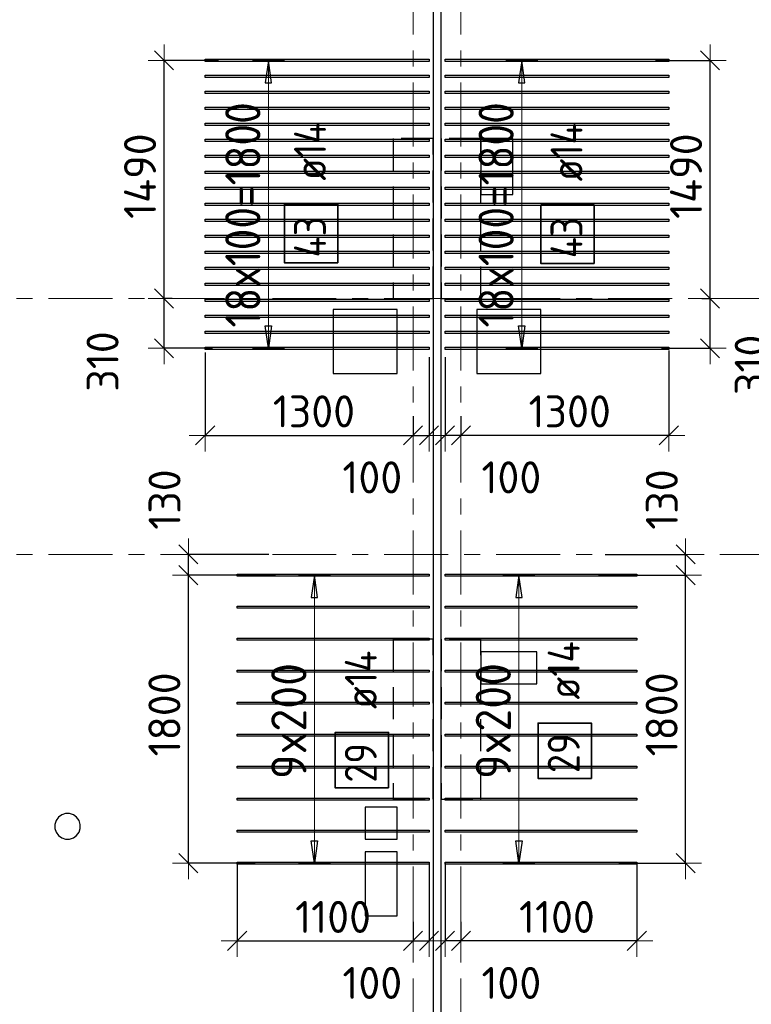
# Model space of a CAD drawing. Header units: metres. Extents: x -38 to 100, y -15 to 19.
# Tile 19 of 63: x 30.09 to 34.67, y 4.59 to 10.74. Entities that reach past the tile are written whole.
import ezdxf

# ---------------------------------------------------------------- set-up
doc = ezdxf.new("R2010")
doc.units = ezdxf.units.M
doc.header["$PDMODE"] = 65
for name, pattern in [('______11', [0.5, 0.4, -0.05, 0, -0.05]), ('______2', [0.27, 0.2, -0.07]), ('______5', [1.1, 0.8, -0.1, 0.1, -0.1])]:
    doc.linetypes.add(name, pattern=pattern)
for name, color, linetype, lineweight in [('XR$2$Осевая линия (1)', 7, '______5', 13), ('XR$3$Перекрытие (1)', 7, 'Continuous', 35), ('XR$3$Размерная линия (1)', 7, 'Continuous', 13), ('XR$5$Стена (1)', 7, 'Continuous', 35)]:
    doc.layers.add(name, color=color, linetype=linetype, lineweight=lineweight)
doc.layers.add('XR$3$Арм.стержн.Доп. Арм верхн.зоны Х', color=7, linetype='Continuous', lineweight=35, true_color=0x8c8cff)
doc.styles.add('ISOCPEUR', font='txt')
doc.dimstyles.new('DIMSTYLE_3', dxfattribs={"dimtxt": 0.2, "dimasz": 0.2, "dimexe": 0, "dimexo": 0, "dimgap": 0.1, "dimtad": 2, "dimdec": 0, "dimlfac": 1000, "dimrnd": 5, "dimzin": 12, "dimdsep": 46, "dimtxsty": 'ISOCPEUR', "dimblk1": 'ALL_ML_STRICH', "dimblk2": 'ALL_ML_STRICH', "dimsah": 1, "dimcen": 0, "dimclrd": 7, "dimclre": 256, "dimclrt": 7, "dimadec": 0, "dimazin": 0, "dimtfac": 1, "dimtdec": 0, "dimtix": 1, "dimtmove": 2, "dimatfit": 3, "dimfxl": 0, "dimtzin": 0, "dimlwd": 0, "dimlwe": -3, "dimarcsym": 0})
doc.dimstyles.new('DIMSTYLE_6', dxfattribs={"dimtxt": 0.2, "dimasz": 0.2, "dimexe": 0, "dimexo": 0, "dimgap": 0.1, "dimtad": 2, "dimdec": 0, "dimlfac": 1000, "dimrnd": 5, "dimzin": 12, "dimdsep": 46, "dimtxsty": 'ISOCPEUR', "dimblk1": 'ALL_ML_STRICH', "dimblk2": 'ALL_ML_STRICH', "dimsah": 1, "dimcen": 0, "dimclrd": 7, "dimclre": 256, "dimclrt": 7, "dimadec": 0, "dimazin": 0, "dimtfac": 1, "dimtdec": 0, "dimtix": 1, "dimtmove": 2, "dimatfit": 3, "dimfxl": 0, "dimtvp": 1.2, "dimtzin": 0, "dimlwd": 0, "dimlwe": -3, "dimarcsym": 0})
doc.dimstyles.new('DIMSTYLE_7', dxfattribs={"dimtxt": 0.2, "dimasz": 0.2, "dimexe": 0, "dimexo": 0, "dimgap": 0.1, "dimtad": 0, "dimdec": 0, "dimlfac": 1000, "dimrnd": 5, "dimzin": 12, "dimdsep": 46, "dimtxsty": 'ISOCPEUR', "dimblk1": 'ALL_ML_STRICH', "dimblk2": 'ALL_ML_STRICH', "dimsah": 1, "dimcen": 0, "dimclrd": 7, "dimclre": 256, "dimclrt": 7, "dimadec": 0, "dimazin": 0, "dimtfac": 1, "dimtdec": 0, "dimtix": 1, "dimtmove": 2, "dimatfit": 3, "dimfxl": 0, "dimtvp": 1.2, "dimtzin": 0, "dimlwd": 0, "dimlwe": -3, "dimarcsym": 0})

# ---------------------------------------------------------------- blocks, each defined once
blk = doc.blocks.new('ALL_ML_STRICH')
at = {"color": 0, "linetype": 'ByBlock', "lineweight": -2}
for p, q in [((0, -0.5), (0, 0.5)), ((-1, 0), (0.5, 0)), ((-0.3, -0.3), (0.3, 0.3))]:
    blk.add_line(p, q, dxfattribs=at)
blk = doc.blocks.new('*D146')
at = {"layer": 'DEFPOINTS', "color": 7, "linetype": 'Continuous', "lineweight": 13, "transparency": 33554687}
for p in [(31.7103, 7.27), (31.1448, 5.47), (31.5821, 5.47)]:
    blk.add_point(p, dxfattribs=at)
at = {"layer": 'XR$3$Размерная линия (1)', "color": 9, "linetype": 'Continuous', "lineweight": -2, "true_color": 0xc7c7c7, "transparency": 33554687}
for p, q in [((31.6903, 7.27), (31.1448, 7.27)), ((31.5621, 5.47), (31.1448, 5.47))]:
    blk.add_line(p, q, dxfattribs=at)
at = {"layer": 'XR$3$Размерная линия (1)', "color": 7, "linetype": 'Continuous', "lineweight": -2, "transparency": 33554687}
blk.add_line((31.1448, 5.47), (31.1448, 7.27), dxfattribs=at)
at = {"layer": 'XR$3$Размерная линия (1)', "color": 7, "linetype": 'Continuous', "lineweight": 13, "transparency": 33554687, "xscale": 0.2, "yscale": 0.2, "zscale": 0.2}
for p, rotation in [((31.1448, 7.27), 90), ((31.1448, 5.47), 270)]:
    blk.add_blockref('ALL_ML_STRICH', p, dxfattribs=dict(at, rotation=rotation))
at = {"layer": 'XR$3$Размерная линия (1)', "color": 7, "linetype": 'Continuous', "lineweight": 13, "transparency": 33554687, "insert": (30.9948, 6.4), "char_height": 0.2, "width": 0.8, "attachment_point": 5, "rotation": 90, "style": 'ISOCPEUR'}
blk.add_mtext('\\A1;{1800}', dxfattribs=at)
blk = doc.blocks.new('*D147')
at = {"layer": 'DEFPOINTS', "color": 7, "linetype": 'Continuous', "lineweight": 13, "transparency": 33554687}
for p in [(31.6676, 7.4), (31.1448, 7.27), (31.7103, 7.27)]:
    blk.add_point(p, dxfattribs=at)
at = {"layer": 'XR$3$Размерная линия (1)', "color": 9, "linetype": 'Continuous', "lineweight": -2, "true_color": 0xc7c7c7, "transparency": 33554687}
for p, q in [((31.6476, 7.4), (31.1448, 7.4)), ((31.6903, 7.27), (31.1448, 7.27))]:
    blk.add_line(p, q, dxfattribs=at)
at = {"layer": 'XR$3$Размерная линия (1)', "color": 7, "linetype": 'Continuous', "lineweight": -2, "transparency": 33554687}
blk.add_line((31.1448, 7.27), (31.1448, 7.4), dxfattribs=at)
at = {"layer": 'XR$3$Размерная линия (1)', "color": 7, "linetype": 'Continuous', "lineweight": 13, "transparency": 33554687, "xscale": 0.2, "yscale": 0.2, "zscale": 0.2}
for p, rotation in [((31.1448, 7.4), 90), ((31.1448, 7.27), 270)]:
    blk.add_blockref('ALL_ML_STRICH', p, dxfattribs=dict(at, rotation=rotation))
at = {"layer": 'XR$3$Размерная линия (1)', "color": 7, "linetype": 'Continuous', "lineweight": 13, "transparency": 33554687, "insert": (30.9958, 7.7429), "char_height": 0.2, "width": 0.6, "attachment_point": 5, "rotation": 90, "style": 'ISOCPEUR'}
blk.add_mtext('\\A1;{130}', dxfattribs=at)
blk = doc.blocks.new('*D148')
at = {"layer": 'DEFPOINTS', "color": 7, "linetype": 'Continuous', "lineweight": 13, "transparency": 33554687}
for p in [(31.0635, 9), (30.9924, 8.6881), (31.3153, 8.6881)]:
    blk.add_point(p, dxfattribs=at)
at = {"layer": 'XR$3$Размерная линия (1)', "color": 9, "linetype": 'Continuous', "lineweight": -2, "true_color": 0xc7c7c7, "transparency": 33554687}
for p, q in [((31.0435, 9), (30.9924, 9)), ((31.2953, 8.6881), (30.9924, 8.6881))]:
    blk.add_line(p, q, dxfattribs=at)
at = {"layer": 'XR$3$Размерная линия (1)', "color": 7, "linetype": 'Continuous', "lineweight": -2, "transparency": 33554687}
blk.add_line((30.9924, 8.6881), (30.9924, 9), dxfattribs=at)
at = {"layer": 'XR$3$Размерная линия (1)', "color": 7, "linetype": 'Continuous', "lineweight": 13, "transparency": 33554687, "xscale": 0.2, "yscale": 0.2, "zscale": 0.2}
for p, rotation in [((30.9924, 9), 90), ((30.9924, 8.6881), 270)]:
    blk.add_blockref('ALL_ML_STRICH', p, dxfattribs=dict(at, rotation=rotation))
at = {"layer": 'XR$3$Размерная линия (1)', "color": 7, "linetype": 'Continuous', "lineweight": 13, "transparency": 33554687, "insert": (30.6083, 8.6058), "char_height": 0.2, "width": 0.6, "attachment_point": 5, "rotation": 90, "style": 'ISOCPEUR'}
blk.add_mtext('\\A1;{310}', dxfattribs=at)
blk = doc.blocks.new('*D149')
at = {"layer": 'DEFPOINTS', "color": 7, "linetype": 'Continuous', "lineweight": 13, "transparency": 33554687}
for p in [(31.3536, 10.4881), (30.9924, 9), (31.0635, 9)]:
    blk.add_point(p, dxfattribs=at)
at = {"layer": 'XR$3$Размерная линия (1)', "color": 9, "linetype": 'Continuous', "lineweight": -2, "true_color": 0xc7c7c7, "transparency": 33554687}
for p, q in [((31.3336, 10.4881), (30.9924, 10.4881)), ((31.0435, 9), (30.9924, 9))]:
    blk.add_line(p, q, dxfattribs=at)
at = {"layer": 'XR$3$Размерная линия (1)', "color": 7, "linetype": 'Continuous', "lineweight": -2, "transparency": 33554687}
blk.add_line((30.9924, 9), (30.9924, 10.4881), dxfattribs=at)
at = {"layer": 'XR$3$Размерная линия (1)', "color": 7, "linetype": 'Continuous', "lineweight": 13, "transparency": 33554687, "xscale": 0.2, "yscale": 0.2, "zscale": 0.2}
for p, rotation in [((30.9924, 10.4881), 90), ((30.9924, 9), 270)]:
    blk.add_blockref('ALL_ML_STRICH', p, dxfattribs=dict(at, rotation=rotation))
at = {"layer": 'XR$3$Размерная линия (1)', "color": 7, "linetype": 'Continuous', "lineweight": 13, "transparency": 33554687, "insert": (30.8424, 9.7641), "char_height": 0.2, "width": 0.8, "attachment_point": 5, "rotation": 90, "style": 'ISOCPEUR'}
blk.add_mtext('\\A1;{1490}', dxfattribs=at)
blk = doc.blocks.new('*D164')
at = {"layer": 'DEFPOINTS', "color": 7, "linetype": 'Continuous', "lineweight": 13, "transparency": 33554687}
for p in [(33.6897, 7.27), (33.8179, 5.47), (34.2552, 5.47)]:
    blk.add_point(p, dxfattribs=at)
at = {"layer": 'XR$3$Размерная линия (1)', "color": 9, "linetype": 'Continuous', "lineweight": -2, "true_color": 0xc7c7c7, "transparency": 33554687}
for p, q in [((33.7097, 7.27), (34.2552, 7.27)), ((33.8379, 5.47), (34.2552, 5.47))]:
    blk.add_line(p, q, dxfattribs=at)
at = {"layer": 'XR$3$Размерная линия (1)', "color": 7, "linetype": 'Continuous', "lineweight": -2, "transparency": 33554687}
blk.add_line((34.2552, 5.47), (34.2552, 7.27), dxfattribs=at)
at = {"layer": 'XR$3$Размерная линия (1)', "color": 7, "linetype": 'Continuous', "lineweight": 13, "transparency": 33554687, "xscale": 0.2, "yscale": 0.2, "zscale": 0.2}
for p, rotation in [((34.2552, 7.27), 90), ((34.2552, 5.47), 270)]:
    blk.add_blockref('ALL_ML_STRICH', p, dxfattribs=dict(at, rotation=rotation))
at = {"layer": 'XR$3$Размерная линия (1)', "color": 7, "linetype": 'Continuous', "lineweight": 13, "transparency": 33554687, "insert": (34.1052, 6.4), "char_height": 0.2, "width": 0.8, "attachment_point": 5, "rotation": 90, "style": 'ISOCPEUR'}
blk.add_mtext('\\A1;{1800}', dxfattribs=at)
blk = doc.blocks.new('*D165')
at = {"layer": 'DEFPOINTS', "color": 7, "linetype": 'Continuous', "lineweight": 13, "transparency": 33554687}
for p in [(33.7324, 7.4), (33.6897, 7.27), (34.2552, 7.27)]:
    blk.add_point(p, dxfattribs=at)
at = {"layer": 'XR$3$Размерная линия (1)', "color": 9, "linetype": 'Continuous', "lineweight": -2, "true_color": 0xc7c7c7, "transparency": 33554687}
for p, q in [((33.7524, 7.4), (34.2552, 7.4)), ((33.7097, 7.27), (34.2552, 7.27))]:
    blk.add_line(p, q, dxfattribs=at)
at = {"layer": 'XR$3$Размерная линия (1)', "color": 7, "linetype": 'Continuous', "lineweight": -2, "transparency": 33554687}
blk.add_line((34.2552, 7.27), (34.2552, 7.4), dxfattribs=at)
at = {"layer": 'XR$3$Размерная линия (1)', "color": 7, "linetype": 'Continuous', "lineweight": 13, "transparency": 33554687, "xscale": 0.2, "yscale": 0.2, "zscale": 0.2}
for p, rotation in [((34.2552, 7.4), 90), ((34.2552, 7.27), 270)]:
    blk.add_blockref('ALL_ML_STRICH', p, dxfattribs=dict(at, rotation=rotation))
at = {"layer": 'XR$3$Размерная линия (1)', "color": 7, "linetype": 'Continuous', "lineweight": 13, "transparency": 33554687, "insert": (34.1061, 7.7429), "char_height": 0.2, "width": 0.6, "attachment_point": 5, "rotation": 90, "style": 'ISOCPEUR'}
blk.add_mtext('\\A1;{130}', dxfattribs=at)
blk = doc.blocks.new('*D168')
at = {"layer": 'DEFPOINTS', "color": 7, "linetype": 'Continuous', "lineweight": 13, "transparency": 33554687}
for p in [(34.3365, 9), (34.0847, 8.6881), (34.4076, 8.6881)]:
    blk.add_point(p, dxfattribs=at)
at = {"layer": 'XR$3$Размерная линия (1)', "color": 9, "linetype": 'Continuous', "lineweight": -2, "true_color": 0xc7c7c7, "transparency": 33554687}
for p, q in [((34.3565, 9), (34.4076, 9)), ((34.1047, 8.6881), (34.4076, 8.6881))]:
    blk.add_line(p, q, dxfattribs=at)
at = {"layer": 'XR$3$Размерная линия (1)', "color": 7, "linetype": 'Continuous', "lineweight": -2, "transparency": 33554687}
blk.add_line((34.4076, 8.6881), (34.4076, 9), dxfattribs=at)
at = {"layer": 'XR$3$Размерная линия (1)', "color": 7, "linetype": 'Continuous', "lineweight": 13, "transparency": 33554687, "xscale": 0.2, "yscale": 0.2, "zscale": 0.2}
for p, rotation in [((34.4076, 9), 90), ((34.4076, 8.6881), 270)]:
    blk.add_blockref('ALL_ML_STRICH', p, dxfattribs=dict(at, rotation=rotation))
at = {"layer": 'XR$3$Размерная линия (1)', "color": 7, "linetype": 'Continuous', "lineweight": 13, "transparency": 33554687, "insert": (34.662, 8.5846), "char_height": 0.2, "width": 0.6, "attachment_point": 5, "rotation": 90, "style": 'ISOCPEUR'}
blk.add_mtext('\\A1;{310}', dxfattribs=at)
blk = doc.blocks.new('*D169')
at = {"layer": 'DEFPOINTS', "color": 7, "linetype": 'Continuous', "lineweight": 13, "transparency": 33554687}
for p in [(34.0464, 10.4881), (34.3365, 9), (34.4076, 9)]:
    blk.add_point(p, dxfattribs=at)
at = {"layer": 'XR$3$Размерная линия (1)', "color": 9, "linetype": 'Continuous', "lineweight": -2, "true_color": 0xc7c7c7, "transparency": 33554687}
for p, q in [((34.0664, 10.4881), (34.4076, 10.4881)), ((34.3565, 9), (34.4076, 9))]:
    blk.add_line(p, q, dxfattribs=at)
at = {"layer": 'XR$3$Размерная линия (1)', "color": 7, "linetype": 'Continuous', "lineweight": -2, "transparency": 33554687}
blk.add_line((34.4076, 9), (34.4076, 10.4881), dxfattribs=at)
at = {"layer": 'XR$3$Размерная линия (1)', "color": 7, "linetype": 'Continuous', "lineweight": 13, "transparency": 33554687, "xscale": 0.2, "yscale": 0.2, "zscale": 0.2}
for p, rotation in [((34.4076, 10.4881), 90), ((34.4076, 9), 270)]:
    blk.add_blockref('ALL_ML_STRICH', p, dxfattribs=dict(at, rotation=rotation))
at = {"layer": 'XR$3$Размерная линия (1)', "color": 7, "linetype": 'Continuous', "lineweight": 13, "transparency": 33554687, "insert": (34.2576, 9.7641), "char_height": 0.2, "width": 0.8, "attachment_point": 5, "rotation": 90, "style": 'ISOCPEUR'}
blk.add_mtext('\\A1;{1490}', dxfattribs=at)
blk = doc.blocks.new('*D232')
at = {"layer": 'DEFPOINTS', "color": 7, "linetype": 'Continuous', "lineweight": 13, "transparency": 33554687}
for p in [(31.45, 5.493), (32.55, 5.1232), (31.45, 4.984)]:
    blk.add_point(p, dxfattribs=at)
at = {"layer": 'XR$3$Размерная линия (1)', "color": 9, "linetype": 'Continuous', "lineweight": -2, "true_color": 0xc7c7c7, "transparency": 33554687}
for p, q in [((31.45, 5.473), (31.45, 4.984)), ((32.55, 5.1032), (32.55, 4.984))]:
    blk.add_line(p, q, dxfattribs=at)
at = {"layer": 'XR$3$Размерная линия (1)', "color": 7, "linetype": 'Continuous', "lineweight": -2, "transparency": 33554687}
blk.add_line((31.45, 4.984), (32.55, 4.984), dxfattribs=at)
at = {"layer": 'XR$3$Размерная линия (1)', "color": 7, "linetype": 'Continuous', "lineweight": 13, "transparency": 33554687, "xscale": 0.2, "yscale": 0.2, "zscale": 0.2, "rotation": 180}
blk.add_blockref('ALL_ML_STRICH', (31.45, 4.984), dxfattribs=at)
at = {"layer": 'XR$3$Размерная линия (1)', "color": 7, "linetype": 'Continuous', "lineweight": 13, "transparency": 33554687, "xscale": 0.2, "yscale": 0.2, "zscale": 0.2}
blk.add_blockref('ALL_ML_STRICH', (32.55, 4.984), dxfattribs=at)
at = {"layer": 'XR$3$Размерная линия (1)', "color": 7, "linetype": 'Continuous', "lineweight": 13, "transparency": 33554687, "insert": (32.05, 5.134), "char_height": 0.2, "width": 0.8, "attachment_point": 5, "style": 'ISOCPEUR'}
blk.add_mtext('\\A1;{1100}', dxfattribs=at)
blk = doc.blocks.new('*D233')
at = {"layer": 'DEFPOINTS', "color": 7, "linetype": 'Continuous', "lineweight": 13, "transparency": 33554687}
for p in [(32.65, 5.493), (32.55, 5.1232), (32.55, 4.984)]:
    blk.add_point(p, dxfattribs=at)
at = {"layer": 'XR$3$Размерная линия (1)', "color": 9, "linetype": 'Continuous', "lineweight": -2, "true_color": 0xc7c7c7, "transparency": 33554687}
for p, q in [((32.65, 5.473), (32.65, 4.984)), ((32.55, 5.1032), (32.55, 4.984))]:
    blk.add_line(p, q, dxfattribs=at)
at = {"layer": 'XR$3$Размерная линия (1)', "color": 7, "linetype": 'Continuous', "lineweight": -2, "transparency": 33554687}
blk.add_line((32.55, 4.984), (32.65, 4.984), dxfattribs=at)
at = {"layer": 'XR$3$Размерная линия (1)', "color": 7, "linetype": 'Continuous', "lineweight": 13, "transparency": 33554687, "xscale": 0.2, "yscale": 0.2, "zscale": 0.2, "rotation": 180}
blk.add_blockref('ALL_ML_STRICH', (32.55, 4.984), dxfattribs=at)
at = {"layer": 'XR$3$Размерная линия (1)', "color": 7, "linetype": 'Continuous', "lineweight": 13, "transparency": 33554687, "xscale": 0.2, "yscale": 0.2, "zscale": 0.2}
blk.add_blockref('ALL_ML_STRICH', (32.65, 4.984), dxfattribs=at)
at = {"layer": 'XR$3$Размерная линия (1)', "color": 7, "linetype": 'Continuous', "lineweight": 13, "transparency": 33554687, "insert": (32.2951, 4.7215), "char_height": 0.2, "width": 0.6, "attachment_point": 5, "style": 'ISOCPEUR'}
blk.add_mtext('\\A1;{100}', dxfattribs=at)
blk = doc.blocks.new('*D234')
at = {"layer": 'DEFPOINTS', "color": 7, "linetype": 'Continuous', "lineweight": 13, "transparency": 33554687}
for p in [(33.95, 5.493), (32.85, 5.1232), (33.95, 4.984)]:
    blk.add_point(p, dxfattribs=at)
at = {"layer": 'XR$3$Размерная линия (1)', "color": 9, "linetype": 'Continuous', "lineweight": -2, "true_color": 0xc7c7c7, "transparency": 33554687}
for p, q in [((33.95, 5.473), (33.95, 4.984)), ((32.85, 5.1032), (32.85, 4.984))]:
    blk.add_line(p, q, dxfattribs=at)
at = {"layer": 'XR$3$Размерная линия (1)', "color": 7, "linetype": 'Continuous', "lineweight": -2, "transparency": 33554687}
blk.add_line((33.95, 4.984), (32.85, 4.984), dxfattribs=at)
at = {"layer": 'XR$3$Размерная линия (1)', "color": 7, "linetype": 'Continuous', "lineweight": 13, "transparency": 33554687, "xscale": 0.2, "yscale": 0.2, "zscale": 0.2}
for p, rotation in [((32.85, 4.984), 180), ((33.95, 4.984), 360)]:
    blk.add_blockref('ALL_ML_STRICH', p, dxfattribs=dict(at, rotation=rotation))
at = {"layer": 'XR$3$Размерная линия (1)', "color": 7, "linetype": 'Continuous', "lineweight": 13, "transparency": 33554687, "insert": (33.45, 5.134), "char_height": 0.2, "width": 0.8, "attachment_point": 5, "style": 'ISOCPEUR'}
blk.add_mtext('\\A1;{1100}', dxfattribs=at)
blk = doc.blocks.new('*D235')
at = {"layer": 'DEFPOINTS', "color": 7, "linetype": 'Continuous', "lineweight": 13, "transparency": 33554687}
for p in [(32.75, 5.493), (32.85, 5.1232), (32.85, 4.984)]:
    blk.add_point(p, dxfattribs=at)
at = {"layer": 'XR$3$Размерная линия (1)', "color": 9, "linetype": 'Continuous', "lineweight": -2, "true_color": 0xc7c7c7, "transparency": 33554687}
for p, q in [((32.75, 5.473), (32.75, 4.984)), ((32.85, 5.1032), (32.85, 4.984))]:
    blk.add_line(p, q, dxfattribs=at)
at = {"layer": 'XR$3$Размерная линия (1)', "color": 7, "linetype": 'Continuous', "lineweight": -2, "transparency": 33554687}
blk.add_line((32.85, 4.984), (32.75, 4.984), dxfattribs=at)
at = {"layer": 'XR$3$Размерная линия (1)', "color": 7, "linetype": 'Continuous', "lineweight": 13, "transparency": 33554687, "xscale": 0.2, "yscale": 0.2, "zscale": 0.2}
for p, rotation in [((32.85, 4.984), 360), ((32.75, 4.984), 180)]:
    blk.add_blockref('ALL_ML_STRICH', p, dxfattribs=dict(at, rotation=rotation))
at = {"layer": 'XR$3$Размерная линия (1)', "color": 7, "linetype": 'Continuous', "lineweight": 13, "transparency": 33554687, "insert": (33.1649, 4.7215), "char_height": 0.2, "width": 0.6, "attachment_point": 5, "style": 'ISOCPEUR'}
blk.add_mtext('\\A1;{100}', dxfattribs=at)
blk = doc.blocks.new('*D236')
at = {"layer": 'DEFPOINTS', "color": 7, "linetype": 'Continuous', "lineweight": 13, "transparency": 33554687}
for p in [(31.25, 8.6811), (32.55, 8.2832), (31.25, 8.144)]:
    blk.add_point(p, dxfattribs=at)
at = {"layer": 'XR$3$Размерная линия (1)', "color": 9, "linetype": 'Continuous', "lineweight": -2, "true_color": 0xc7c7c7, "transparency": 33554687}
for p, q in [((31.25, 8.6611), (31.25, 8.144)), ((32.55, 8.2632), (32.55, 8.144))]:
    blk.add_line(p, q, dxfattribs=at)
at = {"layer": 'XR$3$Размерная линия (1)', "color": 7, "linetype": 'Continuous', "lineweight": -2, "transparency": 33554687}
blk.add_line((31.25, 8.144), (32.55, 8.144), dxfattribs=at)
at = {"layer": 'XR$3$Размерная линия (1)', "color": 7, "linetype": 'Continuous', "lineweight": 13, "transparency": 33554687, "xscale": 0.2, "yscale": 0.2, "zscale": 0.2, "rotation": 180}
blk.add_blockref('ALL_ML_STRICH', (31.25, 8.144), dxfattribs=at)
at = {"layer": 'XR$3$Размерная линия (1)', "color": 7, "linetype": 'Continuous', "lineweight": 13, "transparency": 33554687, "xscale": 0.2, "yscale": 0.2, "zscale": 0.2}
blk.add_blockref('ALL_ML_STRICH', (32.55, 8.144), dxfattribs=at)
at = {"layer": 'XR$3$Размерная линия (1)', "color": 7, "linetype": 'Continuous', "lineweight": 13, "transparency": 33554687, "insert": (31.93, 8.294), "char_height": 0.2, "width": 0.8, "attachment_point": 5, "style": 'ISOCPEUR'}
blk.add_mtext('\\A1;{1300}', dxfattribs=at)
blk = doc.blocks.new('*D237')
at = {"layer": 'DEFPOINTS', "color": 7, "linetype": 'Continuous', "lineweight": 13, "transparency": 33554687}
for p in [(32.65, 8.653), (32.55, 8.2832), (32.55, 8.144)]:
    blk.add_point(p, dxfattribs=at)
at = {"layer": 'XR$3$Размерная линия (1)', "color": 9, "linetype": 'Continuous', "lineweight": -2, "true_color": 0xc7c7c7, "transparency": 33554687}
for p, q in [((32.65, 8.633), (32.65, 8.144)), ((32.55, 8.2632), (32.55, 8.144))]:
    blk.add_line(p, q, dxfattribs=at)
at = {"layer": 'XR$3$Размерная линия (1)', "color": 7, "linetype": 'Continuous', "lineweight": -2, "transparency": 33554687}
blk.add_line((32.55, 8.144), (32.65, 8.144), dxfattribs=at)
at = {"layer": 'XR$3$Размерная линия (1)', "color": 7, "linetype": 'Continuous', "lineweight": 13, "transparency": 33554687, "xscale": 0.2, "yscale": 0.2, "zscale": 0.2, "rotation": 180}
blk.add_blockref('ALL_ML_STRICH', (32.55, 8.144), dxfattribs=at)
at = {"layer": 'XR$3$Размерная линия (1)', "color": 7, "linetype": 'Continuous', "lineweight": 13, "transparency": 33554687, "xscale": 0.2, "yscale": 0.2, "zscale": 0.2}
blk.add_blockref('ALL_ML_STRICH', (32.65, 8.144), dxfattribs=at)
at = {"layer": 'XR$3$Размерная линия (1)', "color": 7, "linetype": 'Continuous', "lineweight": 13, "transparency": 33554687, "insert": (32.2951, 7.8815), "char_height": 0.2, "width": 0.6, "attachment_point": 5, "style": 'ISOCPEUR'}
blk.add_mtext('\\A1;{100}', dxfattribs=at)
blk = doc.blocks.new('*D238')
at = {"layer": 'DEFPOINTS', "color": 7, "linetype": 'Continuous', "lineweight": 13, "transparency": 33554687}
for p in [(34.15, 8.6951), (32.85, 8.2832), (34.15, 8.144)]:
    blk.add_point(p, dxfattribs=at)
at = {"layer": 'XR$3$Размерная линия (1)', "color": 9, "linetype": 'Continuous', "lineweight": -2, "true_color": 0xc7c7c7, "transparency": 33554687}
for p, q in [((34.15, 8.6751), (34.15, 8.144)), ((32.85, 8.2632), (32.85, 8.144))]:
    blk.add_line(p, q, dxfattribs=at)
at = {"layer": 'XR$3$Размерная линия (1)', "color": 7, "linetype": 'Continuous', "lineweight": -2, "transparency": 33554687}
blk.add_line((34.15, 8.144), (32.85, 8.144), dxfattribs=at)
at = {"layer": 'XR$3$Размерная линия (1)', "color": 7, "linetype": 'Continuous', "lineweight": 13, "transparency": 33554687, "xscale": 0.2, "yscale": 0.2, "zscale": 0.2}
for p, rotation in [((32.85, 8.144), 180), ((34.15, 8.144), 360)]:
    blk.add_blockref('ALL_ML_STRICH', p, dxfattribs=dict(at, rotation=rotation))
at = {"layer": 'XR$3$Размерная линия (1)', "color": 7, "linetype": 'Continuous', "lineweight": 13, "transparency": 33554687, "insert": (33.53, 8.294), "char_height": 0.2, "width": 0.8, "attachment_point": 5, "style": 'ISOCPEUR'}
blk.add_mtext('\\A1;{1300}', dxfattribs=at)
blk = doc.blocks.new('*D239')
at = {"layer": 'DEFPOINTS', "color": 7, "linetype": 'Continuous', "lineweight": 13, "transparency": 33554687}
for p in [(32.75, 8.653), (32.85, 8.2832), (32.85, 8.144)]:
    blk.add_point(p, dxfattribs=at)
at = {"layer": 'XR$3$Размерная линия (1)', "color": 9, "linetype": 'Continuous', "lineweight": -2, "true_color": 0xc7c7c7, "transparency": 33554687}
for p, q in [((32.75, 8.633), (32.75, 8.144)), ((32.85, 8.2632), (32.85, 8.144))]:
    blk.add_line(p, q, dxfattribs=at)
at = {"layer": 'XR$3$Размерная линия (1)', "color": 7, "linetype": 'Continuous', "lineweight": -2, "transparency": 33554687}
blk.add_line((32.85, 8.144), (32.75, 8.144), dxfattribs=at)
at = {"layer": 'XR$3$Размерная линия (1)', "color": 7, "linetype": 'Continuous', "lineweight": 13, "transparency": 33554687, "xscale": 0.2, "yscale": 0.2, "zscale": 0.2}
for p, rotation in [((32.85, 8.144), 360), ((32.75, 8.144), 180)]:
    blk.add_blockref('ALL_ML_STRICH', p, dxfattribs=dict(at, rotation=rotation))
at = {"layer": 'XR$3$Размерная линия (1)', "color": 7, "linetype": 'Continuous', "lineweight": 13, "transparency": 33554687, "insert": (33.1649, 7.8815), "char_height": 0.2, "width": 0.6, "attachment_point": 5, "style": 'ISOCPEUR'}
blk.add_mtext('\\A1;{100}', dxfattribs=at)

msp = doc.modelspace()

# ---------------------------------------------------------------- linework, layer by layer
at = {"layer": 'XR$2$Осевая линия (1)', "color": 253, "linetype": '______11', "lineweight": 13, "true_color": 0xa0a0a0, "transparency": 33554687}
for p, q in [((32.55, -2.65), (32.55, 18.35)), ((32.85, -2.65), (32.85, 18.35)), ((-2.63, 9), (62.6, 9)), ((-2.63, 7.4), (62.6, 7.4))]:
    msp.add_line(p, q, dxfattribs=at)
at = {"layer": 'XR$3$Арм.стержн.Доп. Арм верхн.зоны Х', "color": 253, "linetype": 'Continuous', "lineweight": -3, "true_color": 0xa0a0a0, "transparency": 33554687}
for p, q in [((31.6456, 10.4881), (31.5456, 10.4881)), ((31.6456, 10.4881), (31.7456, 10.4881)), ((33.2298, 10.4881), (33.1298, 10.4881)), ((33.2298, 10.4881), (33.3298, 10.4881)), ((31.6456, 8.6881), (31.5456, 8.6881)), ((31.6456, 8.6881), (31.7456, 8.6881)), ((33.2298, 8.6881), (33.1298, 8.6881)), ((33.2298, 8.6881), (33.3298, 8.6881)), ((31.9333, 7.27), (31.8333, 7.27)), ((31.9333, 7.27), (32.0333, 7.27)), ((33.212, 7.27), (33.112, 7.27)), ((33.212, 7.27), (33.312, 7.27)), ((31.9333, 5.47), (31.8333, 5.47)), ((31.9333, 5.47), (32.0333, 5.47)), ((33.212, 5.47), (33.112, 5.47)), ((33.212, 5.47), (33.312, 5.47))]:
    msp.add_line(p, q, dxfattribs=at)
at = {"layer": 'XR$3$Арм.стержн.Доп. Арм верхн.зоны Х', "color": 7, "linetype": 'Continuous', "lineweight": 25, "transparency": 33554687}
for p, q in [((31.6456, 10.4881), (31.6256, 10.3481)), ((31.6656, 10.3481), (31.6456, 10.4881)), ((33.2298, 10.4881), (33.2098, 10.3481)), ((33.2498, 10.3481), (33.2298, 10.4881)), ((31.6256, 10.3481), (31.6656, 10.3481)), ((33.2098, 10.3481), (33.2498, 10.3481)), ((31.6456, 8.6881), (31.6256, 8.8281)), ((31.6256, 8.8281), (31.6656, 8.8281)), ((31.6656, 8.8281), (31.6456, 8.6881)), ((33.2298, 8.6881), (33.2098, 8.8281)), ((33.2098, 8.8281), (33.2498, 8.8281)), ((33.2498, 8.8281), (33.2298, 8.6881)), ((31.9333, 7.27), (31.9133, 7.13)), ((31.9533, 7.13), (31.9333, 7.27)), ((33.212, 7.27), (33.192, 7.13)), ((33.232, 7.13), (33.212, 7.27)), ((31.9133, 7.13), (31.9533, 7.13)), ((33.192, 7.13), (33.232, 7.13)), ((31.9333, 5.47), (31.9133, 5.61)), ((31.9133, 5.61), (31.9533, 5.61)), ((31.9533, 5.61), (31.9333, 5.47)), ((33.212, 5.47), (33.192, 5.61)), ((33.192, 5.61), (33.232, 5.61)), ((33.232, 5.61), (33.212, 5.47))]:
    msp.add_line(p, q, dxfattribs=at)
at = {"layer": 'XR$3$Арм.стержн.Доп. Арм верхн.зоны Х', "color": 7, "linetype": 'Continuous', "lineweight": 13, "transparency": 33554687}
for p, q in [((31.6456, 10.4881), (31.6456, 10.4881)), ((31.6456, 8.6881), (31.6456, 10.4881)), ((33.2298, 10.4881), (33.2298, 10.4881)), ((33.2298, 8.6881), (33.2298, 10.4881)), ((31.6456, 8.6881), (31.6456, 8.6881)), ((33.2298, 8.6881), (33.2298, 8.6881)), ((31.9333, 7.27), (31.9333, 7.27)), ((31.9333, 5.47), (31.9333, 7.27)), ((33.212, 7.27), (33.212, 7.27)), ((33.212, 5.47), (33.212, 7.27)), ((31.9333, 5.47), (31.9333, 5.47)), ((33.212, 5.47), (33.212, 5.47))]:
    msp.add_line(p, q, dxfattribs=at)
at = {"layer": 'XR$3$Арм.стержн.Доп. Арм верхн.зоны Х', "color": 7, "linetype": 'Continuous', "lineweight": 25, "transparency": 33554687}
for points in [[(32.65, 10.4811), (31.25, 10.4811), (31.25, 10.4951), (32.65, 10.4951), (32.65, 10.4811)], [(32.75, 10.4951), (34.15, 10.4951), (34.15, 10.4811), (32.75, 10.4811), (32.75, 10.4951)], [(32.65, 10.3811), (31.25, 10.3811), (31.25, 10.3951), (32.65, 10.3951), (32.65, 10.3811)], [(32.75, 10.3951), (34.15, 10.3951), (34.15, 10.3811), (32.75, 10.3811), (32.75, 10.3951)], [(32.65, 10.2811), (31.25, 10.2811), (31.25, 10.2951), (32.65, 10.2951), (32.65, 10.2811)], [(32.75, 10.2951), (34.15, 10.2951), (34.15, 10.2811), (32.75, 10.2811), (32.75, 10.2951)], [(32.65, 10.1811), (31.25, 10.1811), (31.25, 10.1951), (32.65, 10.1951), (32.65, 10.1811)], [(32.75, 10.1951), (34.15, 10.1951), (34.15, 10.1811), (32.75, 10.1811), (32.75, 10.1951)], [(32.65, 10.0811), (31.25, 10.0811), (31.25, 10.0951), (32.65, 10.0951), (32.65, 10.0811)], [(32.75, 10.0951), (34.15, 10.0951), (34.15, 10.0811), (32.75, 10.0811), (32.75, 10.0951)], [(32.65, 9.9811), (31.25, 9.9811), (31.25, 9.9951), (32.65, 9.9951), (32.65, 9.9811)], [(32.75, 9.9951), (34.15, 9.9951), (34.15, 9.9811), (32.75, 9.9811), (32.75, 9.9951)], [(32.65, 9.8811), (31.25, 9.8811), (31.25, 9.8951), (32.65, 9.8951), (32.65, 9.8811)], [(32.75, 9.8951), (34.15, 9.8951), (34.15, 9.8811), (32.75, 9.8811), (32.75, 9.8951)], [(32.65, 9.7811), (31.25, 9.7811), (31.25, 9.7951), (32.65, 9.7951), (32.65, 9.7811)], [(32.75, 9.7951), (34.15, 9.7951), (34.15, 9.7811), (32.75, 9.7811), (32.75, 9.7951)], [(32.65, 9.6811), (31.25, 9.6811), (31.25, 9.6951), (32.65, 9.6951), (32.65, 9.6811)], [(32.75, 9.6951), (34.15, 9.6951), (34.15, 9.6811), (32.75, 9.6811), (32.75, 9.6951)], [(32.65, 9.5811), (31.25, 9.5811), (31.25, 9.5951), (32.65, 9.5951), (32.65, 9.5811)], [(32.75, 9.5951), (34.15, 9.5951), (34.15, 9.5811), (32.75, 9.5811), (32.75, 9.5951)], [(32.65, 9.4811), (31.25, 9.4811), (31.25, 9.4951), (32.65, 9.4951), (32.65, 9.4811)], [(32.75, 9.4951), (34.15, 9.4951), (34.15, 9.4811), (32.75, 9.4811), (32.75, 9.4951)], [(32.65, 9.3811), (31.25, 9.3811), (31.25, 9.3951), (32.65, 9.3951), (32.65, 9.3811)], [(32.75, 9.3951), (34.15, 9.3951), (34.15, 9.3811), (32.75, 9.3811), (32.75, 9.3951)], [(32.65, 9.2811), (31.25, 9.2811), (31.25, 9.2951), (32.65, 9.2951), (32.65, 9.2811)], [(32.75, 9.2951), (34.15, 9.2951), (34.15, 9.2811), (32.75, 9.2811), (32.75, 9.2951)], [(32.65, 9.1811), (31.25, 9.1811), (31.25, 9.1951), (32.65, 9.1951), (32.65, 9.1811)], [(32.75, 9.1951), (34.15, 9.1951), (34.15, 9.1811), (32.75, 9.1811), (32.75, 9.1951)], [(32.65, 9.0811), (31.25, 9.0811), (31.25, 9.0951), (32.65, 9.0951), (32.65, 9.0811)], [(32.75, 9.0951), (34.15, 9.0951), (34.15, 9.0811), (32.75, 9.0811), (32.75, 9.0951)], [(32.65, 8.9811), (31.25, 8.9811), (31.25, 8.9951), (32.65, 8.9951), (32.65, 8.9811)], [(32.75, 8.9951), (34.15, 8.9951), (34.15, 8.9811), (32.75, 8.9811), (32.75, 8.9951)], [(32.65, 8.8811), (31.25, 8.8811), (31.25, 8.8951), (32.65, 8.8951), (32.65, 8.8811)], [(32.75, 8.8951), (34.15, 8.8951), (34.15, 8.8811), (32.75, 8.8811), (32.75, 8.8951)], [(32.65, 8.7811), (31.25, 8.7811), (31.25, 8.7951), (32.65, 8.7951), (32.65, 8.7811)], [(32.75, 8.7951), (34.15, 8.7951), (34.15, 8.7811), (32.75, 8.7811), (32.75, 8.7951)], [(32.65, 8.6811), (31.25, 8.6811), (31.25, 8.6951), (32.65, 8.6951), (32.65, 8.6811)], [(32.75, 8.6951), (34.15, 8.6951), (34.15, 8.6811), (32.75, 8.6811), (32.75, 8.6951)], [(32.65, 7.263), (31.45, 7.263), (31.45, 7.277), (32.65, 7.277), (32.65, 7.263)], [(32.75, 7.277), (33.95, 7.277), (33.95, 7.263), (32.75, 7.263), (32.75, 7.277)], [(32.65, 7.063), (31.45, 7.063), (31.45, 7.077), (32.65, 7.077), (32.65, 7.063)], [(32.75, 7.077), (33.95, 7.077), (33.95, 7.063), (32.75, 7.063), (32.75, 7.077)], [(32.65, 6.863), (31.45, 6.863), (31.45, 6.877), (32.65, 6.877), (32.65, 6.863)], [(32.75, 6.877), (33.95, 6.877), (33.95, 6.863), (32.75, 6.863), (32.75, 6.877)], [(32.65, 6.663), (31.45, 6.663), (31.45, 6.677), (32.65, 6.677), (32.65, 6.663)], [(32.75, 6.677), (33.95, 6.677), (33.95, 6.663), (32.75, 6.663), (32.75, 6.677)], [(32.65, 6.463), (31.45, 6.463), (31.45, 6.477), (32.65, 6.477), (32.65, 6.463)], [(32.75, 6.477), (33.95, 6.477), (33.95, 6.463), (32.75, 6.463), (32.75, 6.477)], [(32.65, 6.263), (31.45, 6.263), (31.45, 6.277), (32.65, 6.277), (32.65, 6.263)], [(32.75, 6.277), (33.95, 6.277), (33.95, 6.263), (32.75, 6.263), (32.75, 6.277)], [(32.65, 6.063), (31.45, 6.063), (31.45, 6.077), (32.65, 6.077), (32.65, 6.063)], [(32.75, 6.077), (33.95, 6.077), (33.95, 6.063), (32.75, 6.063), (32.75, 6.077)], [(32.65, 5.863), (31.45, 5.863), (31.45, 5.877), (32.65, 5.877), (32.65, 5.863)], [(32.75, 5.877), (33.95, 5.877), (33.95, 5.863), (32.75, 5.863), (32.75, 5.877)], [(32.65, 5.663), (31.45, 5.663), (31.45, 5.677), (32.65, 5.677), (32.65, 5.663)], [(32.75, 5.677), (33.95, 5.677), (33.95, 5.663), (32.75, 5.663), (32.75, 5.677)], [(32.65, 5.463), (31.45, 5.463), (31.45, 5.477), (32.65, 5.477), (32.65, 5.463)], [(32.75, 5.477), (33.95, 5.477), (33.95, 5.463), (32.75, 5.463), (32.75, 5.477)]]:
    msp.add_lwpolyline(points, dxfattribs=at)
at = {"layer": 'XR$3$Арм.стержн.Доп. Арм верхн.зоны Х', "color": 7, "linetype": 'Continuous', "lineweight": 35, "transparency": 33554687}
for points in [[(32.0789, 9.2227), (32.0789, 9.5894), (31.7456, 9.5894), (31.7456, 9.2227), (32.0789, 9.2227)], [(33.6833, 9.218), (33.6833, 9.5846), (33.35, 9.5846), (33.35, 9.218), (33.6833, 9.218)], [(33.6658, 5.9993), (33.6658, 6.346), (33.3325, 6.346), (33.3325, 5.9993), (33.6658, 5.9993)], [(32.3967, 5.9403), (32.3967, 6.2869), (32.0634, 6.2869), (32.0634, 5.9403), (32.3967, 5.9403)]]:
    msp.add_lwpolyline(points, dxfattribs=at)
at = {"layer": 'XR$3$Перекрытие (1)', "color": 7, "linetype": 'Continuous', "lineweight": 25, "transparency": 33554687}
for p, q in [((32.675, 16.65), (32.675, -0.25)), ((32.725, -0.25), (32.725, 16.65)), ((32.975, 10), (32.975, 9.65)), ((33.175, 10), (32.975, 10)), ((33.175, 9.65), (33.175, 10)), ((32.975, 9.65), (33.175, 9.65)), ((32.05, 8.93), (32.05, 8.53)), ((32.45, 8.93), (32.05, 8.93)), ((32.45, 8.53), (32.45, 8.93)), ((32.9499, 8.9317), (32.9499, 8.5317)), ((33.3499, 8.9317), (32.9499, 8.9317)), ((33.3499, 8.5317), (33.3499, 8.9317)), ((32.05, 8.53), (32.45, 8.53)), ((32.9499, 8.5317), (33.3499, 8.5317)), ((32.975, 6.79), (32.975, 6.59)), ((33.325, 6.79), (32.975, 6.79)), ((33.325, 6.59), (33.325, 6.79)), ((32.975, 6.59), (33.325, 6.59)), ((32.25, 5.82), (32.25, 5.62)), ((32.45, 5.82), (32.25, 5.82)), ((32.45, 5.62), (32.45, 5.82)), ((30.3171, 5.7366), (30.3093, 5.7126)), ((30.3319, 5.757), (30.3171, 5.7366)), ((30.3523, 5.7719), (30.3319, 5.757)), ((30.3763, 5.7797), (30.3523, 5.7719)), ((30.4016, 5.7797), (30.3763, 5.7797)), ((30.4256, 5.7719), (30.4016, 5.7797)), ((30.446, 5.757), (30.4256, 5.7719)), ((30.4608, 5.7366), (30.446, 5.757)), ((30.4686, 5.7126), (30.4608, 5.7366)), ((30.3093, 5.7126), (30.3093, 5.6874)), ((30.3093, 5.6874), (30.3171, 5.6634)), ((30.3171, 5.6634), (30.3319, 5.643)), ((30.446, 5.643), (30.4608, 5.6634)), ((30.4608, 5.6634), (30.4686, 5.6874)), ((30.4686, 5.6874), (30.4686, 5.7126)), ((30.3319, 5.643), (30.3523, 5.6281)), ((30.3523, 5.6281), (30.3763, 5.6203)), ((30.3763, 5.6203), (30.4016, 5.6203)), ((30.4016, 5.6203), (30.4256, 5.6281)), ((30.4256, 5.6281), (30.446, 5.643)), ((32.25, 5.62), (32.45, 5.62)), ((32.25, 5.54), (32.25, 5.14)), ((32.45, 5.54), (32.25, 5.54)), ((32.45, 5.14), (32.45, 5.54)), ((32.25, 5.14), (32.45, 5.14))]:
    msp.add_line(p, q, dxfattribs=at)
at = {"layer": 'XR$5$Стена (1)', "color": 253, "linetype": '______2', "lineweight": -3, "true_color": 0xa0a0a0, "transparency": 33554687}
for p, q in [((32.425, 10), (32.425, 9)), ((32.675, 10), (32.425, 10)), ((32.675, 9), (32.675, 10)), ((32.975, 10), (32.725, 10)), ((32.725, 10), (32.725, 9)), ((32.975, 10), (32.895, 10)), ((32.975, 9), (32.975, 10)), ((32.425, 9), (32.675, 9)), ((32.555, 9), (32.675, 9)), ((32.725, 9), (32.975, 9)), ((32.425, 6.87), (32.425, 5.87)), ((32.675, 6.87), (32.425, 6.87)), ((32.505, 6.87), (32.425, 6.87)), ((32.675, 5.87), (32.675, 6.87)), ((32.975, 6.87), (32.725, 6.87)), ((32.725, 6.87), (32.725, 5.87)), ((32.975, 5.87), (32.975, 6.87)), ((32.425, 5.87), (32.505, 5.87)), ((32.425, 5.87), (32.675, 5.87)), ((32.725, 5.87), (32.975, 5.87))]:
    msp.add_line(p, q, dxfattribs=at)

# ---------------------------------------------------------------- texts
at = {"layer": 'XR$3$Арм.стержн.Доп. Арм верхн.зоны Х', "color": 7, "linetype": 'Continuous', "lineweight": 13, "transparency": 33554687, "char_height": 0.22, "attachment_point": 7, "rotation": 90, "style": 'ISOCPEUR'}
for s, insert, width in [('\\W0.90;18x100=1800', (31.5956, 8.8181), 1.659819), ('\\W0.90;18x100=1800', (33.1798, 8.8181), 1.659819), ('\\W0.95;9x200', (31.8833, 5.996), 0.873359), ('\\W0.95;9x200', (33.162, 5.996), 0.873359)]:
    msp.add_mtext(s, dxfattribs=dict(at, insert=insert, width=width))
at = {"layer": 'XR$3$Арм.стержн.Доп. Арм верхн.зоны Х', "color": 7, "linetype": 'Continuous', "lineweight": 25, "transparency": 33554687, "char_height": 0.2, "attachment_point": 7, "rotation": 90, "style": 'ISOCPEUR'}
for s, insert, width in [('\\W0.89; ø14 ', (32.0056, 9.6227), 0.769432), ('\\W0.89; ø14 ', (33.61, 9.618), 0.769432), ('\\W0.88;43', (32.0056, 9.2561), 0.387995), ('\\W0.88;43', (33.61, 9.2513), 0.387995), ('\\W0.89; ø14 ', (33.5925, 6.3793), 0.769432), ('\\W0.89; ø14 ', (32.3234, 6.3203), 0.769432), ('\\W0.87;29', (33.5925, 6.0327), 0.367208), ('\\W0.87;29', (32.3234, 5.9736), 0.367208)]:
    msp.add_mtext(s, dxfattribs=dict(at, insert=insert, width=width))

# ---------------------------------------------------------------- dimensions: what is measured, and where the dimension line sits
at = {"layer": 'XR$3$Размерная линия (1)', "color": 7, "linetype": 'Continuous', "lineweight": 13, "transparency": 33554687}
for base, p1, p2, angle, dimstyle, picture, middle in [((30.9924, 10.4881), (31.0435, 9), (31.3336, 10.4881), 90, 'DIMSTYLE_3', '*D149', (30.8424, 9.7641)), ((34.4076, 10.4881), (34.3565, 9), (34.0664, 10.4881), 90, 'DIMSTYLE_3', '*D169', (34.2576, 9.7641)), ((30.9924, 9), (31.2953, 8.6881), (31.0435, 9), 90, 'DIMSTYLE_6', '*D148', (30.6083, 8.6058)), ((34.4076, 9), (34.1047, 8.6881), (34.3565, 9), 90, 'DIMSTYLE_7', '*D168', (34.662, 8.5846)), ((32.85, 8.144), (34.15, 8.6751), (32.85, 8.2632), 180, 'DIMSTYLE_3', '*D238', (33.53, 8.294)), ((32.75, 8.144), (32.85, 8.2632), (32.75, 8.633), 180, 'DIMSTYLE_6', '*D239', (33.1649, 7.8815)), ((31.1448, 7.4), (31.6903, 7.27), (31.6476, 7.4), 90, 'DIMSTYLE_6', '*D147', (30.9958, 7.7429)), ((34.2552, 7.4), (33.7097, 7.27), (33.7524, 7.4), 90, 'DIMSTYLE_6', '*D165', (34.1061, 7.7429)), ((31.1448, 7.27), (31.5621, 5.47), (31.6903, 7.27), 90, 'DIMSTYLE_3', '*D146', (30.9948, 6.4)), ((34.2552, 7.27), (33.8379, 5.47), (33.7097, 7.27), 90, 'DIMSTYLE_3', '*D164', (34.1052, 6.4)), ((32.75, 4.984), (32.85, 5.1032), (32.75, 5.473), 180, 'DIMSTYLE_6', '*D235', (33.1649, 4.7215)), ((32.85, 4.984), (33.95, 5.473), (32.85, 5.1032), 180, 'DIMSTYLE_3', '*D234', (33.45, 5.134))]:
    dim = msp.add_linear_dim(base=base, p1=p1, p2=p2, angle=angle, dimstyle=dimstyle, override={"dimpost": '<>', "dimclrd": 7, "dimclre": 9, "dimclrt": 7, "dimlwd": 0, "dimlwe": 65533}, dxfattribs=at)
    dim.commit()
    dim.dimension.update_dxf_attribs({"geometry": picture, "text_midpoint": middle, "dimtype": 160})
for base, p1, p2, dimstyle, picture, middle in [((32.55, 8.144), (31.25, 8.6611), (32.55, 8.2632), 'DIMSTYLE_3', '*D236', (31.93, 8.294)), ((32.65, 8.144), (32.55, 8.2632), (32.65, 8.633), 'DIMSTYLE_7', '*D237', (32.2951, 7.8815)), ((32.55, 4.984), (31.45, 5.473), (32.55, 5.1032), 'DIMSTYLE_3', '*D232', (32.05, 5.134)), ((32.65, 4.984), (32.55, 5.1032), (32.65, 5.473), 'DIMSTYLE_7', '*D233', (32.2951, 4.7215))]:
    dim = msp.add_linear_dim(base=base, p1=p1, p2=p2, dimstyle=dimstyle, override={"dimpost": '<>', "dimclrd": 7, "dimclre": 9, "dimclrt": 7, "dimlwd": 0, "dimlwe": 65533}, dxfattribs=at)
    dim.commit()
    dim.dimension.update_dxf_attribs({"geometry": picture, "text_midpoint": middle, "dimtype": 160})

doc.saveas('drawing.dxf')
